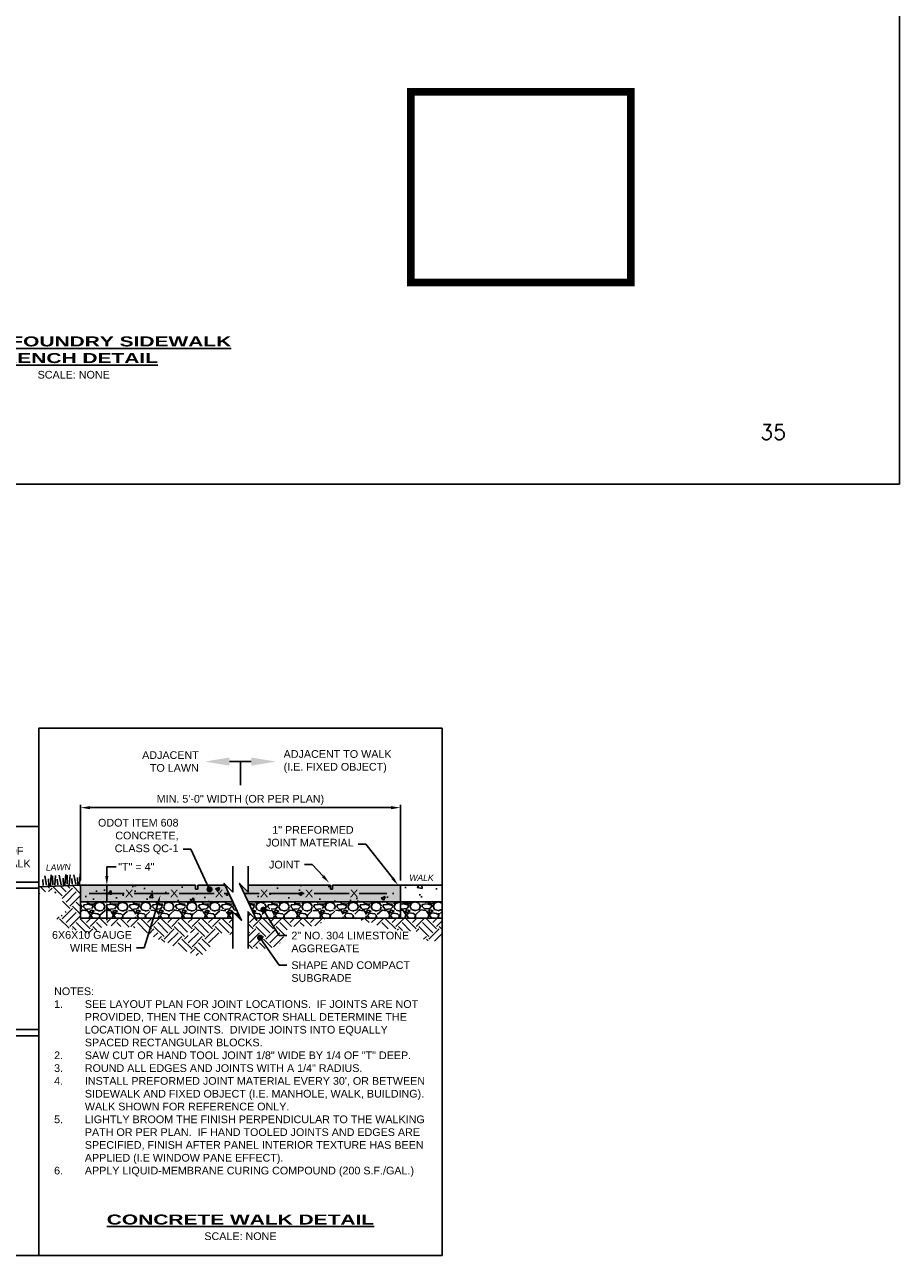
# Paper-space layout 'TRENCH DETAIL' of a CAD drawing. Extents: x 0 to 61, y -10 to 22.
# Tile 3 of 4: x 22.6 to 34, y -10 to 6. Entities that reach past the tile are written whole.
import ezdxf
from ezdxf import colors
from ezdxf.entities.mleader import LeaderData, LeaderLine
from ezdxf.enums import TextEntityAlignment as Align
from ezdxf.math import Vec2, Vec3

# ---------------------------------------------------------------- set-up
doc = ezdxf.new("R2010")
doc.units = 0
doc.header["$MEASUREMENT"] = 0
for name, color, linetype in [('_Xref', 7, 'Continuous'), ('C_P-AN-Text-Titles', 1, 'Continuous'), ('G_P-AN-Hatch-Line-1', 250, 'Continuous'), ('G_P-AN-Hatch-Line-4', 7, 'Continuous'), ('G_P-AN-Hatch-Solid-10', 228, 'Continuous'), ('G_P-AN-Hatch-Solid-20', 249, 'Continuous'), ('G_P-AN-Line-1', 8, 'Continuous'), ('G_P-AN-Line-5', 1, 'Continuous'), ('G_P-AN-Line-7', 3, 'Continuous'), ('G_P-AN-Match-Line', 3, 'Continuous'), ('G_P-AN-Text-Dim', 7, 'Continuous'), ('G_P-AN-Text-Titles', 1, 'Continuous'), ('PROPPAVT', 14, 'Continuous')]:
    doc.layers.add(name, color=color, linetype=linetype)
doc.styles.add('CT_P-Dim', font='arial.ttf')
doc.styles.add('CT_P-Text', font='arial.ttf')
doc.styles.add('CT_Title', font='arialbd.ttf', dxfattribs={"width": 1.5})
doc.styles.add('CT_X-Dim', font='ariali.ttf')
doc.styles.get("Standard").update_dxf_attribs({"font": 'simplex.shx'})
doc.dimstyles.new('CT_P-Dim-Eng', dxfattribs={"dimtxt": 0.1, "dimasz": 0.12, "dimexe": 0.035, "dimexo": 0.06, "dimgap": 0.035, "dimtad": 1, "dimdsep": 46, "dimtxsty": 'CT_P-Dim', "dimcen": 0, "dimclrd": 256, "dimclre": 256, "dimclrt": 256, "dimaunit": 1, "dimadec": 6, "dimazin": 0, "dimtfac": 0.75, "dimtix": 1, "dimtmove": 1, "dimatfit": 0, "dimfxl": 1, "dimtolj": 1, "dimtzin": 0, "dimlwd": -1, "dimlwe": -1, "dimarcsym": 0})
pattern_1 = [(45, (211690.93397, 244893.78179), (3e-17, 0.26516504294), [0.1875, -0.1875]), (45, (211690.88425, 244893.8315), (3e-17, 0.26516504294), [0.1875, -0.1875]), (45, (211690.83454, 244893.88122), (3e-17, 0.26516504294), [0.1875, -0.1875]), (135, (211690.83454, 244893.91437), (-0.26516504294, 6e-17), [0.1875, -0.1875]), (135, (211690.88425, 244893.96409), (-0.26516504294, 6e-17), [0.1875, -0.1875]), (135, (211690.93397, 244894.0138), (-0.26516504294, 6e-17), [0.1875, -0.1875])]

# ---------------------------------------------------------------- blocks, each defined once
blk = doc.blocks.new('_Dot')
at = {"color": 0, "linetype": 'ByBlock', "lineweight": -2}
blk.add_line((-0.5, 0), (-1, 0), dxfattribs=at)
at = {"color": 0, "linetype": 'ByBlock', "const_width": 0.5}
blk.add_lwpolyline([(-0.25, 0, 1), (0.25, 0, 1)], format="xyb", close=True, dxfattribs=at)
blk = doc.blocks.new('*D361')
at = {"layer": 'G_P-AN-Text-Dim', "transparency": 16777216}
for p, q in [((23.344, -5.162), (23.344, -4.177)), ((23.464, -4.212), (27.385, -4.212)), ((27.505, -5.162), (27.505, -4.177))]:
    blk.add_line(p, q, dxfattribs=at)
for points in [[(23.464, -4.192), (23.464, -4.232), (23.344, -4.212)], [(27.385, -4.192), (27.385, -4.232), (27.505, -4.212)]]:
    blk.add_solid(points, dxfattribs=at)
at = {"layer": 'G_P-AN-Text-Dim', "transparency": 16777216, "insert": (25.424, -4.112), "char_height": 0.1, "attachment_point": 5, "style": 'CT_P-Dim'}
blk.add_mtext('\\A1;MIN. 5\'-0" WIDTH (OR PER PLAN)', dxfattribs=at)
blk = doc.blocks.new('*D362')
at = {"layer": 'G_P-AN-Text-Dim', "transparency": 16777216}
for p, q in [((23.685, -5.102), (23.685, -4.982)), ((23.805, -4.982), (23.685, -4.982)), ((23.685, -5.222), (23.685, -5.436)), ((23.685, -5.556), (23.685, -5.676))]:
    blk.add_line(p, q, dxfattribs=at)
for points in [[(23.665, -5.102), (23.705, -5.102), (23.685, -5.222)], [(23.665, -5.556), (23.705, -5.556), (23.685, -5.436)]]:
    blk.add_solid(points, dxfattribs=at)
at = {"layer": 'G_P-AN-Text-Dim', "transparency": 16777216, "insert": (24.069, -4.982), "char_height": 0.1, "attachment_point": 5, "rotation": 0.01, "style": 'CT_P-Dim'}
blk.add_mtext('\\A1;"T" = 4"', dxfattribs=at)
blk = doc.blocks.new('*D330')
at = {"layer": 'G_P-AN-Text-Dim', "transparency": 16777216}
for p, q in [((2.145, 4.411), (2.025, 4.411)), ((2.265, 4.411), (2.345, 4.411)), ((2.465, 4.411), (2.585, 4.411))]:
    blk.add_line(p, q, dxfattribs=at)
for points in [[(2.145, 4.431), (2.145, 4.391), (2.265, 4.411)], [(2.465, 4.431), (2.465, 4.391), (2.345, 4.411)]]:
    blk.add_solid(points, dxfattribs=at)
at = {"layer": 'G_P-AN-Text-Dim', "transparency": 16777216, "insert": (2.585, 4.496), "char_height": 0.1, "attachment_point": 5, "style": 'CT_P-Dim'}
blk.add_mtext('\\A1;2"', dxfattribs=at)
blk = doc.blocks.new('*D329')
at = {"layer": 'G_P-AN-Text-Dim', "transparency": 16777216}
for p, q in [((1.892, 5.101), (2.012, 5.101)), ((2.012, 4.981), (2.012, 5.101)), ((2.012, 4.781), (2.012, 4.861)), ((2.012, 4.661), (2.012, 4.541))]:
    blk.add_line(p, q, dxfattribs=at)
for points in [[(1.992, 4.981), (2.032, 4.981), (2.012, 4.861)], [(1.992, 4.661), (2.032, 4.661), (2.012, 4.781)]]:
    blk.add_solid(points, dxfattribs=at)
at = {"layer": 'G_P-AN-Text-Dim', "transparency": 16777216, "insert": (1.798, 5.101), "char_height": 0.1, "attachment_point": 5, "rotation": 0.01, "style": 'CT_P-Dim'}
blk.add_mtext('\\A1;2"', dxfattribs=at)
blk = doc.blocks.new('*D331')
at = {"layer": 'G_P-AN-Text-Dim', "transparency": 16777216}
for p, q in [((4.065, 4.411), (3.945, 4.411)), ((4.185, 4.411), (4.265, 4.411)), ((4.385, 4.411), (4.505, 4.411))]:
    blk.add_line(p, q, dxfattribs=at)
for points in [[(4.065, 4.431), (4.065, 4.391), (4.185, 4.411)], [(4.385, 4.431), (4.385, 4.391), (4.265, 4.411)]]:
    blk.add_solid(points, dxfattribs=at)
at = {"layer": 'G_P-AN-Text-Dim', "transparency": 16777216, "insert": (3.945, 4.496), "char_height": 0.1, "attachment_point": 5, "style": 'CT_P-Dim'}
blk.add_mtext('\\A1;2"', dxfattribs=at)
blk = doc.blocks.new('*D332')
at = {"layer": 'G_P-AN-Text-Dim', "transparency": 16777216}
for p, q in [((2.065, 4.135), (1.945, 4.135)), ((2.185, 4.135), (2.345, 4.135)), ((2.465, 4.135), (2.585, 4.135))]:
    blk.add_line(p, q, dxfattribs=at)
for points in [[(2.065, 4.155), (2.065, 4.115), (2.185, 4.135)], [(2.465, 4.155), (2.465, 4.115), (2.345, 4.135)]]:
    blk.add_solid(points, dxfattribs=at)
at = {"layer": 'G_P-AN-Text-Dim', "transparency": 16777216, "insert": (2.585, 4.22), "char_height": 0.1, "attachment_point": 5, "style": 'CT_P-Dim'}
blk.add_mtext('\\A1;4"', dxfattribs=at)
blk = doc.blocks.new('A$C787de0b5')
at = {"layer": 'G_P-AN-Hatch-Line-1'}
h = blk.add_hatch(dxfattribs=at)
h.set_pattern_fill('ANSI31', color=256, scale=0.6, angle=45)
h.set_pattern_definition([(90, (3e-14, -5.71368), (-0.075, 0), [])])
h.paths.add_polyline_path([(4.185, -0.803), (2.345, -0.803), (2.345, -2.643), (4.185, -2.643)])
h.paths.add_polyline_path([(2.185, -0.803), (0.345, -0.803), (0.345, -2.643), (2.185, -2.643)])
h.paths.add_polyline_path([(1.574, -2.392, -1), (1.545, -2.352, -1)], flags=16)
h.paths.add_polyline_path([(2.498, -1.192), (2.675, -1.192), (2.675, -0.986), (2.498, -0.986)], flags=24)
h.paths.add_polyline_path([(3.858, -1.192), (4.035, -1.192), (4.035, -0.986), (3.858, -0.986)], flags=24)
h.paths.add_polyline_path([(2.499, -1.468), (2.676, -1.468), (2.676, -1.262), (2.499, -1.262)], flags=24)
at = {"layer": 'G_P-AN-Hatch-Solid-10'}
h = blk.add_hatch(color=256, dxfattribs=at)
h.dxf.hatch_style = 1
h.paths.add_polyline_path([(2.185, -0.803), (0.345, -0.803), (0.345, -2.643), (2.185, -2.643)])
h.paths.add_polyline_path([(4.185, -0.803), (2.345, -0.803), (2.345, -2.643), (4.185, -2.643)])
at = {"layer": 'G_P-AN-Hatch-Solid-20'}
h = blk.add_hatch(color=256, dxfattribs=at)
h.dxf.hatch_style = 1
h.paths.add_polyline_path([(2.265, -0.723), (0.265, -0.723), (0.265, -2.723), (2.265, -2.723)])
h.paths.add_polyline_path([(2.185, -0.803), (2.185, -2.643), (0.345, -2.643), (0.345, -0.803)], flags=16)
h.paths.add_polyline_path([(4.265, -0.723), (2.265, -0.723), (2.265, -2.723), (4.265, -2.723)])
h.paths.add_polyline_path([(2.345, -0.803), (4.185, -0.803), (4.185, -2.643), (2.345, -2.643)], flags=16)
at = {"layer": 'G_P-AN-Line-1'}
for points in [[(0, -0.723), (0.265, -0.723)], [(4.265, -0.723), (5.25, -0.723)], [(0, -2.643), (0.185, -2.643), (0.185, -0.803), (0, -0.803)], [(5.25, -0.803), (4.345, -0.803), (4.345, -2.643), (5.25, -2.643)], [(0, -2.723), (0.265, -2.723)], [(4.265, -2.723), (5.25, -2.723)]]:
    blk.add_lwpolyline(points, dxfattribs=at)
at = {"layer": 'G_P-AN-Line-5'}
for points in [[(0.265, -0.723), (4.265, -0.723)], [(0.265, -0.723), (0.265, -2.723)], [(2.265, -0.723), (2.265, -2.723)], [(4.265, -0.723), (4.265, -2.723)], [(0.265, -2.723), (4.265, -2.723)]]:
    blk.add_lwpolyline(points, dxfattribs=at)
for points in [[(2.185, -0.803), (0.345, -0.803), (0.345, -2.643), (2.185, -2.643)], [(4.185, -0.803), (2.345, -0.803), (2.345, -2.643), (4.185, -2.643)]]:
    blk.add_lwpolyline(points, close=True, dxfattribs=at)
at = {"layer": 'G_P-AN-Line-7', "flags": 128}
blk.add_lwpolyline([(5.25, 0), (0, 0), (0, -5.583), (5.25, -5.583)], close=True, dxfattribs=at)
at = {"layer": 'G_P-AN-Text-Dim', "style": 'CT_P-Text'}
blk.add_text('SCALE: NONE', height=0.1, dxfattribs=at).set_placement((2.625, -5.383), align=Align.CENTER)
at = {"layer": 'G_P-AN-Text-Dim', "insert": (0.2, -3.375), "char_height": 0.1, "width": 4.85, "attachment_point": 1, "style": 'CT_P-Text'}
blk.add_mtext('\\pxi-4,l4,a0.5;NOTES:\\P\\pt4;1.^ITHIS DETAIL IS FOR REFERENCE AND DIMENSION CONTROL ONLY; SEE LAYOUT PLAN FOR LOCATIONS.\\P2.^IHAND TOOLED JOINTS AND EDGES SHALL BE APPLIED AFTER PANEL INTERIOR TEXTURE HAS BEEN APPLIED TO CREATE A "WINDOW PANE" EFFECT AROUND EACH PANEL.\\P3.^ITOOLED EDGE SHALL BE 2" WIDTH EACH SIDE OF JOINT.', dxfattribs=at)
at = {"layer": 'G_P-AN-Text-Titles', "insert": (2.625, -5.183), "char_height": 0.13, "width": 4.68443, "attachment_point": 8, "style": 'CT_Title'}
blk.add_mtext('{\\LCONCRETE SIDEWALK\\PJOINT AND FINISH DETAIL}', dxfattribs=at)
at = {"layer": 'G_P-AN-Text-Dim'}
dim = blk.add_linear_dim(base=(2.012, -0.723), p1=(2.012, -0.803), p2=(2.012, -0.723), angle=90, text='2"', dimstyle='CT_P-Dim-Eng', override={"dimpost": "'", "dimse1": 1, "dimse2": 1}, dxfattribs=at)
dim.commit()
dim.dimension.update_dxf_attribs({"geometry": '*D329', "text_midpoint": (1.864, -0.483), "dimtype": 128, "text_rotation": 0.01, "insert": (0, -5.583)})
for base, p1, p2, text, picture, middle in [((2.345, -1.173), (2.265, -1.173), (2.345, -1.173), '2"', '*D330', (2.585, -1.173)), ((4.265, -1.173), (4.185, -1.173), (4.265, -1.173), '2"', '*D331', (3.945, -1.173)), ((2.345, -1.448), (2.185, -1.448), (2.345, -1.448), '4"', '*D332', (2.585, -1.448))]:
    dim = blk.add_linear_dim(base=base, p1=p1, p2=p2, text=text, dimstyle='CT_P-Dim-Eng', override={"dimpost": "'", "dimse1": 1, "dimse2": 1}, dxfattribs=at)
    dim.commit()
    dim.dimension.update_dxf_attribs({"geometry": picture, "text_midpoint": middle, "dimtype": 128, "insert": (0, -5.583)})
ml = blk.add_multileader_mtext('Standard', dxfattribs=at)
ml.set_content('HAND TOOLED JOINT (TYP.)', color=256, style='CT_P-Text')
ml.set_leader_properties(color=256)
ml.build(insert=Vec2(0, 0))
ml.multileader.update_dxf_attribs({"text_right_attachment_type": 3, "dogleg_length": 0.1, "arrow_head_size": 0.12})
ctx = ml.context
ctx.base_point, ctx.char_height, ctx.arrow_head_size, ctx.landing_gap_size, ctx.plane_origin = Vec3(2.605, -0.317), 0.1, 0.12, 0.05, Vec3(2.169, -0.395)
ctx.right_attachment = 3
notes = []
notes.append((ctx, [(0, (1, 1, 0), (2.505, -0.317), (1, 0), 0.1, [(0, [(2.265, -0.723)], 0, [])])]))
ctx.mtext.insert, ctx.mtext.width, ctx.mtext.flow_direction = Vec3(2.655, -0.252), 1.15428, 5
ml = blk.add_multileader_mtext('Standard', dxfattribs=at)
ml.set_content('EDGE OF SIDEWALK', color=256, style='CT_P-Text')
ml.set_leader_properties(color=256)
ml.build(insert=Vec2(0, 0))
ml.multileader.update_dxf_attribs({"text_right_attachment_type": 3, "dogleg_length": 0.1, "arrow_head_size": 0.12})
ctx = ml.context
ctx.base_point, ctx.char_height, ctx.arrow_head_size, ctx.landing_gap_size, ctx.plane_origin = Vec3(4.373, -0.317), 0.1, 0.12, 0.05, Vec3(2.905, 1.079)
ctx.right_attachment = 3
notes.append((ctx, [(0, (1, 1, 0), (4.273, -0.317), (1, 0), 0.1, [(1, [(4.06, -0.723)], 0, [])])]))
ctx.mtext.insert, ctx.mtext.width, ctx.mtext.defined_height, ctx.mtext.flow_direction = Vec3(4.423, -0.267), 0.89847, 0.257, 5
ml = blk.add_multileader_mtext('Standard', dxfattribs=at)
ml.set_content('LIGHT BROOM FINISH PERPENDICULAR TO THE WALKING PATH OR PER PLAN', color=256, style='CT_P-Text')
ml.set_leader_properties(color=256)
ml.set_arrow_properties(name='DOT')
ml.build(insert=Vec2(0, 0))
ml.multileader.update_dxf_attribs({"text_right_attachment_type": 3, "dogleg_length": 0.1, "arrow_head_size": 0.1})
ctx = ml.context
ctx.base_point, ctx.char_height, ctx.arrow_head_size, ctx.landing_gap_size, ctx.plane_origin = Vec3(2.08, -2.95), 0.1, 0.1, 0.05, Vec3(0.813, -1.781)
ctx.right_attachment = 3
notes.append((ctx, [(0, (1, 1, 0), (1.98, -2.95), (1, 0), 0.1, [(0, [(1.56, -2.372)], 0, [])])]))
ctx.mtext.insert, ctx.mtext.width, ctx.mtext.flow_direction = Vec3(2.13, -2.899), 2.73303, 5
for ctx, leaders in notes:
    for number, flags, end, landing, length, lines in leaders:
        leader = LeaderData()
        leader.index, (leader.has_last_leader_line, leader.has_dogleg_vector, leader.attachment_direction) = number, flags
        leader.last_leader_point, leader.dogleg_vector, leader.dogleg_length = Vec3(end), Vec3(landing), length
        for number, points, colour, breaks in lines:
            line = LeaderLine()
            line.index, line.vertices, line.color, line.breaks = number, Vec3.list(points), colors.encode_raw_color(colour), breaks
            leader.lines.append(line)
        ctx.leaders.append(leader)

psp = doc.layouts.new('TRENCH DETAIL')

# ---------------------------------------------------------------- hatches: boundary and pattern name
at = {"layer": 'G_P-AN-Hatch-Line-1'}
h = psp.add_hatch(dxfattribs=at)
h.set_pattern_fill('EARTH', color=256, scale=0.75, angle=45, style=0)
h.set_pattern_definition(pattern_1)
h.paths.add_polyline_path([(24.29, -5.65), (23.344, -5.65), (23.344, -5.222), (22.799, -5.242), (22.799, -5.339), (22.908, -5.301), (23.087, -5.343), (23.144, -5.575), (23.031, -5.656), (23.077, -5.747), (23.481, -5.863), (23.66, -5.743), (24.05, -5.775), (24.225, -5.862)])
h.paths.add_polyline_path([(22.863, -6.111), (24.037, -6.111), (24.037, -5.794), (22.863, -5.794)], flags=9)
h = psp.add_hatch(dxfattribs=at)
h.set_pattern_fill('AR-CONC', color=256, scale=0.075, style=0)
h.set_pattern_definition([(50, (29.1189, -10.65565), (0.537945, -0.047064), [0.05625, -0.61875]), (355, (29.1189, -10.65565), (-0.104064, 0.564144), [0.045, -0.495]), (100.451, (29.16375, -10.6596), (0.43388, 0.51708), [0.047805, -0.525857]), (46.184, (29.1189, -10.50565), (0.80043, -0.12414), [0.08437, -0.92812]), (96.636, (29.1856, -10.516), (0.701, 0.73059), [0.07171, -0.78879]), (351.184, (29.1189, -10.50565), (0.701, 0.73059), [0.0675, -0.7425]), (21, (29.1939, -10.54315), (0.44768, -0.301964), [0.05625, -0.61875]), (326, (29.1939, -10.54315), (0.182486, 0.54386), [0.045, -0.495]), (71.451, (29.23123, -10.5683), (0.630167, 0.2419), [0.047805, -0.525857]), (37.5, (29.11892, -10.65565), (0.00912, 0.2496704), [0, -0.489, 0, -0.5025, 0, -0.496875]), (7.5, (29.11892, -10.65565), (0.197302, 0.295809), [0, -0.2865, 0, -0.47775, 0, -0.189375]), (327.5, (28.95167, -10.65565), (0.400367, -0.016916), [0, -0.1875, 0, -0.585, 0, -0.77625]), (317.5, (28.87667, -10.65565), (0.43739, 0.075079), [0, -0.24375, 0, -0.3885, 0, -0.55125])])
h.paths.add_polyline_path([(28.049, -5.222), (27.505, -5.222), (27.505, -5.436), (28.049, -5.436)])
h = psp.add_hatch(dxfattribs=at)
h.set_pattern_fill('GRAVEL', color=256, scale=0.3, style=0)
h.set_pattern_definition([(228.0128, (22.81411, -12.697097), (-2.4, -2.7), [0.040361, -3.9957264]), (184.96974, (22.787111, -12.727097), (3.6, 0.3), [0.0692604, -6.8567774]), (132.51045, (22.71811, -12.733097), (3, -3.3), [0.0488364, -4.83481]), (267.27369, (22.601111, -12.808097), (0.3, 6), [0.0630714, -6.2440674]), (292.83365, (22.598111, -12.871097), (-1.5, 3.6), [0.0618465, -6.122812]), (357.27369, (22.622111, -12.928097), (-6, 0.3), [0.0630714, -6.2440674]), (37.69424, (22.685111, -12.931097), (-3.9, -3), [0.0834087, -8.2574546]), (72.25533, (22.751111, -12.880097), (2.1, 6.6), [0.0787464, -7.7958964]), (121.42957, (22.775111, -12.805097), (-2.4, 3.9), [0.063285, -6.265222]), (175.23636, (22.74211, -12.751097), (3.3, -0.3), [0.0722496, -3.540229]), (222.39744, (22.670111, -12.745097), (-3.6, -3.3), [0.0934344, -9.2500125]), (138.81407, (22.89811, -12.811097), (-2.1, 1.8), [0.03189, -3.1571534]), (171.46923, (22.874111, -12.790097), (3.9, -0.6), [0.060671, -6.0064534]), (225, (22.81411, -12.7811), (-3e-17, -0.3), [0.042426, -0.381838]), (203.1986, (22.79311, -12.745097), (1.5, 0.6), [0.0228474, -2.2618845]), (291.8014, (22.77211, -12.7541), (-0.3, 0.9), [0.032311, -1.5832385]), (30.96376, (22.78411, -12.784097), (0.9, 0.6), [0.052479, -1.696807]), (161.565, (22.82911, -12.7571), (0.6, -0.3), [0.037947, -0.910736]), (16.38954, (22.59811, -12.754097), (3, 0.9), [0.05316, -5.2628535]), (70.34618, (22.64911, -12.739097), (-1.2, -3.3), [0.044598, -4.415222]), (293.1986, (22.82911, -12.697097), (-0.6, 1.5), [0.0456945, -2.2390374]), (343.61046, (22.84711, -12.739097), (-3, 0.9), [0.05316, -5.2628535]), (339.44395, (22.59811, -12.940097), (-1.5, 0.6), [0.051264, -2.511937]), (294.77514, (22.64611, -12.958097), (-1.5, 3.3), [0.0429534, -4.252393]), (66.8014, (22.83211, -12.997097), (0.6, 1.5), [0.0456945, -2.2390374]), (17.35402, (22.85011, -12.955097), (-3.9, -1.2), [0.050289, -4.978627]), (69.44395, (22.68511, -12.997097), (-0.6, -1.5), [0.025632, -2.537569]), (101.3099, (22.81411, -12.9971), (-0.3, 1.2), [0.015297, -1.514409]), (165.9638, (22.81111, -12.9821), (0.9, -0.3), [0.0618465, -1.175085]), (186.009, (22.75111, -12.967097), (3, 0.3), [0.057315, -5.674177]), (303.6901, (22.78411, -12.8111), (-0.3, 0.6), [0.043267, -1.038399]), (353.15723, (22.808111, -12.847097), (5.1, -0.6), [0.075538, -7.478269]), (60.9454, (22.88311, -12.856097), (-1.2, -2.1), [0.030887, -3.057802]), (90, (22.8981, -12.8291), (-0.3, 0.3), [0.018, -0.282]), (120.25644, (22.74511, -12.958097), (1.2, -2.1), [0.041677, -4.126056]), (48.0128, (22.72411, -12.922097), (2.4, 2.7), [0.0807216, -3.9553656]), (0, (22.7781, -12.8621), (0.3, 0.3), [0.078, -0.222]), (325.30485, (22.85611, -12.862097), (3, -2.1), [0.047434, -4.695982]), (254.0546, (22.89511, -12.889097), (-0.3, -1.2), [0.043681, -2.140352]), (207.64598, (22.883111, -12.931097), (-5.7, -3), [0.0711195, -7.040842]), (175.42608, (22.820111, -12.964097), (-3.9, 0.3), [0.0752397, -7.448722])])
h.paths.add_polyline_path([(28.049, -5.65), (28.049, -5.436), (27.505, -5.436), (27.505, -5.65)])
h = psp.add_hatch(dxfattribs=at)
h.set_pattern_fill('EARTH', color=256, scale=0.75, angle=45, style=0)
h.set_pattern_definition(pattern_1)
h.paths.add_polyline_path([(26.535, -5.65), (25.908, -5.65), (25.927, -5.877), (25.994, -5.877), (26.056, -5.761), (26.442, -5.751)])
h.paths.add_polyline_path([(25.908, -5.65), (25.751, -5.65), (25.854, -6.031), (25.94, -5.979), (25.994, -5.877), (25.927, -5.877)])
h.paths.add_polyline_path([(25.524, -6.047), (25.719, -6.047), (25.854, -6.031), (25.751, -5.65), (25.622, -5.65), (25.636, -5.68), (25.524, -5.567)])
h = psp.add_hatch(dxfattribs=at)
h.set_pattern_fill('EARTH', color=256, scale=0.75, angle=45, style=0)
h.set_pattern_definition(pattern_1)
h.paths.add_polyline_path([(25.324, -5.65), (24.29, -5.65), (24.225, -5.862), (24.406, -5.951), (24.895, -6.158), (25.081, -5.972), (25.211, -5.814), (25.324, -5.888)])
h.paths.add_polyline_path([(24.734, -5.869, -1), (24.768, -5.832, -1)], flags=16)
h = psp.add_hatch(dxfattribs=at)
h.set_pattern_fill('EARTH', color=256, scale=0.75, angle=45, style=0)
h.set_pattern_definition(pattern_1)
h.paths.add_polyline_path([(27.806, -5.828), (27.809, -5.943), (28.049, -5.956), (28.049, -5.65), (26.901, -5.65), (27.082, -5.702), (27.385, -5.802)])
at = {"layer": 'G_P-AN-Hatch-Line-4'}
h = psp.add_hatch(dxfattribs=at)
h.set_pattern_fill('AR-CONC', color=256, scale=0.075, style=0)
h.set_pattern_definition([(50, (22.4691, -12.9971), (0.537945, -0.047064), [0.05625, -0.61875]), (355, (22.4691, -12.9971), (-0.104064, 0.564144), [0.045, -0.495]), (100.4514, (22.51394, -13.001), (0.433882, 0.51708), [0.047805, -0.525857]), (46.184, (22.4691, -12.8471), (0.80043, -0.12414), [0.084375, -0.928125]), (96.636, (22.5358, -12.85744), (0.700996, 0.73059), [0.07171, -0.788785]), (351.184, (22.4691, -12.8471), (0.701, 0.73059), [0.0675, -0.7425]), (21, (22.5441, -12.8846), (0.44768, -0.301964), [0.05625, -0.61875]), (326, (22.5441, -12.8846), (0.182486, 0.543863), [0.045, -0.495]), (71.4514, (22.5814, -12.90976), (0.630167, 0.241898), [0.047805, -0.525857]), (37.5, (22.46912, -12.9971), (0.00912, 0.2496704), [0, -0.489, 0, -0.5025, 0, -0.496875]), (7.5, (22.46912, -12.9971), (0.197302, 0.295809), [0, -0.2865, 0, -0.47775, 0, -0.189375]), (327.5, (22.30187, -12.9971), (0.400367, -0.016916), [0, -0.1875, 0, -0.585, 0, -0.77625]), (317.5, (22.22687, -12.9971), (0.43739, 0.075079), [0, -0.24375, 0, -0.3885, 0, -0.55125])])
h.paths.add_polyline_path([(25.222, -5.222), (24.868, -5.222), (24.868, -5.275), (24.841, -5.275), (24.841, -5.222), (23.344, -5.222), (23.344, -5.436), (25.322, -5.436)])
h.paths.add_polyline_path([(27.505, -5.222), (26.623, -5.222), (26.623, -5.275), (26.597, -5.275), (26.597, -5.222), (25.524, -5.222), (25.524, -5.312), (25.412, -5.199), (25.522, -5.436), (27.505, -5.436)])
h = psp.add_hatch(dxfattribs=at)
h.set_pattern_fill('GRAVEL', color=256, scale=0.3, style=0)
h.set_pattern_definition([(228.0128, (29.205926, -10.00208), (-2.4, -2.7), [0.040361, -3.9957264]), (184.96974, (29.178926, -10.03208), (3.6, 0.3), [0.0692604, -6.8567774]), (132.51045, (29.109926, -10.03808), (3, -3.3), [0.0488364, -4.83481]), (267.2737, (28.992926, -10.11308), (0.3, 6), [0.0630714, -6.2440674]), (292.83365, (28.989926, -10.17608), (-1.5, 3.6), [0.0618465, -6.122812]), (357.2737, (29.013926, -10.23308), (-6, 0.3), [0.0630714, -6.2440674]), (37.69424, (29.076926, -10.23608), (-3.9, -3), [0.0834087, -8.2574546]), (72.25533, (29.142926, -10.18508), (2.1, 6.6), [0.0787464, -7.7958964]), (121.42957, (29.166926, -10.11008), (-2.4, 3.9), [0.063285, -6.265222]), (175.23636, (29.133926, -10.05608), (3.3, -0.3), [0.07225, -3.540229]), (222.39744, (29.061926, -10.05008), (-3.6, -3.3), [0.0934344, -9.2500125]), (138.81407, (29.289926, -10.11608), (-2.1, 1.8), [0.03189, -3.1571534]), (171.46923, (29.265926, -10.09508), (3.9, -0.6), [0.060671, -6.0064534]), (225, (29.20593, -10.08608), (-3e-17, -0.3), [0.042426, -0.381838]), (203.1986, (29.184926, -10.05008), (1.5, 0.6), [0.022847, -2.2618845]), (291.8014, (29.163926, -10.05908), (-0.3, 0.9), [0.032311, -1.583239]), (30.96376, (29.175926, -10.08908), (0.9, 0.6), [0.052479, -1.696807]), (161.565, (29.22093, -10.06208), (0.6, -0.3), [0.037947, -0.910736]), (16.38954, (28.989926, -10.05908), (3, 0.9), [0.05316, -5.2628535]), (70.34618, (29.040926, -10.04408), (-1.2, -3.3), [0.044598, -4.415222]), (293.1986, (29.220926, -10.00208), (-0.6, 1.5), [0.0456945, -2.239037]), (343.61046, (29.238926, -10.04408), (-3, 0.9), [0.05316, -5.2628535]), (339.44395, (28.989926, -10.24508), (-1.5, 0.6), [0.051264, -2.511937]), (294.77514, (29.037926, -10.26308), (-1.5, 3.3), [0.0429534, -4.252393]), (66.8014, (29.223926, -10.30208), (0.6, 1.5), [0.0456945, -2.239037]), (17.35402, (29.241926, -10.26008), (-3.9, -1.2), [0.050289, -4.978627]), (69.44395, (29.076926, -10.30208), (-0.6, -1.5), [0.025632, -2.537569]), (101.3099, (29.205926, -10.30208), (-0.3, 1.2), [0.015297, -1.514409]), (165.9638, (29.202926, -10.28708), (0.9, -0.3), [0.061846, -1.175085]), (186.009, (29.142926, -10.27208), (3, 0.3), [0.057315, -5.674177]), (303.6901, (29.17593, -10.11608), (-0.3, 0.6), [0.043267, -1.038399]), (353.15723, (29.199926, -10.15208), (5.1, -0.6), [0.075538, -7.478269]), (60.9454, (29.274926, -10.16108), (-1.2, -2.1), [0.030887, -3.057802]), (90, (29.28993, -10.13408), (-0.3, 0.3), [0.018, -0.282]), (120.25644, (29.136926, -10.26308), (1.2, -2.1), [0.041677, -4.126056]), (48.0128, (29.115926, -10.22708), (2.4, 2.7), [0.0807216, -3.955366]), (0, (29.16993, -10.16708), (0.3, 0.3), [0.078, -0.222]), (325.30485, (29.247926, -10.16708), (3, -2.1), [0.047434, -4.695982]), (254.0546, (29.286926, -10.19408), (-0.3, -1.2), [0.043681, -2.140352]), (207.64598, (29.274926, -10.23608), (-5.7, -3), [0.0711195, -7.040842]), (175.42608, (29.211926, -10.26908), (-3.9, 0.3), [0.0752397, -7.448722])])
h.paths.add_polyline_path([(25.322, -5.436), (23.344, -5.436), (23.344, -5.65), (25.324, -5.65), (25.324, -5.567), (25.424, -5.668), (25.424, -5.654)])
h.paths.add_polyline_path([(27.505, -5.436), (25.522, -5.436), (25.524, -5.44), (25.622, -5.65), (27.505, -5.65)])
at = {"layer": 'G_P-AN-Hatch-Solid-10'}
h = psp.add_hatch(color=256, dxfattribs=at)
h.dxf.hatch_style = 1
h.paths.add_polyline_path([(25.222, -5.222), (24.868, -5.222), (24.868, -5.275), (24.841, -5.275), (24.841, -5.222), (23.344, -5.222), (23.344, -5.436), (25.322, -5.436)])
h.paths.add_polyline_path([(27.505, -5.222), (26.623, -5.222), (26.623, -5.275), (26.597, -5.275), (26.597, -5.222), (25.524, -5.222), (25.524, -5.312), (25.412, -5.199), (25.522, -5.436), (27.505, -5.436)])
at = {"layer": 'G_P-AN-Line-5'}
psp.add_hatch(color=256, dxfattribs=at).paths.add_polyline_path([(27.449, -5.436), (27.505, -5.436), (27.505, -5.222), (27.449, -5.222)])

# ---------------------------------------------------------------- linework, layer by layer
at = {"layer": 'G_P-AN-Hatch-Line-1'}
for p, q in [((22.878, -5.099), (22.902, -5.223)), ((22.962, -5.088), (22.951, -5.225)), ((22.978, -5.099), (22.983, -5.216)), ((23.018, -5.094), (23.007, -5.223)), ((23.066, -5.092), (23.091, -5.216)), ((23.15, -5.081), (23.139, -5.218)), ((23.167, -5.092), (23.171, -5.209)), ((23.207, -5.087), (23.196, -5.216)), ((23.255, -5.085), (23.28, -5.209)), ((23.305, -5.123), (23.308, -5.212)), ((23.339, -5.074), (23.328, -5.211)), ((23.344, -5.222), (22.799, -5.242)), ((22.851, -5.148), (22.858, -5.224)), ((22.927, -5.137), (22.931, -5.226)), ((23.04, -5.141), (23.047, -5.217)), ((23.116, -5.13), (23.119, -5.219)), ((23.229, -5.134), (23.236, -5.21)), ((28.049, -5.222), (27.505, -5.222)), ((28.049, -5.436), (27.505, -5.436)), ((27.505, -5.65), (28.049, -5.65))]:
    psp.add_line(p, q, dxfattribs=at)
for points in [[(25.324, -6.047), (25.324, -5.567), (25.324, -5.567), (25.436, -5.68), (25.324, -5.44), (25.212, -5.199), (25.324, -5.312), (25.324, -4.973)], [(25.524, -6.047), (25.524, -5.567), (25.524, -5.567), (25.636, -5.68), (25.524, -5.44), (25.412, -5.199), (25.524, -5.312), (25.524, -4.973)]]:
    psp.add_lwpolyline(points, dxfattribs=at)
at = {"layer": 'G_P-AN-Line-1', "color": 250}
psp.add_lwpolyline([(0, 0), (34, 0), (34, 22), (0, 22)], close=True, dxfattribs=at)
at = {"layer": 'G_P-AN-Line-5'}
for p, q in [((24.841, -5.222), (23.344, -5.222)), ((23.344, -5.65), (23.344, -5.222)), ((24.841, -5.275), (24.841, -5.222)), ((24.868, -5.275), (24.841, -5.275)), ((25.222, -5.222), (24.868, -5.222)), ((24.868, -5.275), (24.868, -5.222)), ((26.597, -5.222), (25.524, -5.222)), ((26.597, -5.275), (26.597, -5.222)), ((26.623, -5.275), (26.597, -5.275)), ((27.505, -5.222), (26.623, -5.222)), ((26.623, -5.275), (26.623, -5.222)), ((27.505, -5.65), (27.505, -5.222)), ((25.322, -5.436), (23.344, -5.436)), ((23.456, -5.329), (23.911, -5.329)), ((24.041, -5.329), (24.497, -5.329)), ((24.627, -5.329), (25.082, -5.329)), ((25.212, -5.329), (25.272, -5.329)), ((25.472, -5.329), (25.667, -5.329)), ((27.505, -5.436), (25.522, -5.436)), ((25.797, -5.329), (26.252, -5.329)), ((26.382, -5.329), (26.838, -5.329)), ((26.968, -5.329), (27.328, -5.329)), ((23.344, -5.65), (25.324, -5.65)), ((25.622, -5.65), (27.505, -5.65))]:
    psp.add_line(p, q, dxfattribs=at)
at = {"layer": 'G_P-AN-Line-7', "flags": 128}
psp.add_lwpolyline([(28.049, -3.179), (22.799, -3.179), (22.799, -10.04), (28.049, -10.04)], close=True, dxfattribs=at)
at = {"layer": 'G_P-AN-Match-Line'}
psp.add_line((25.424, -3.919), (25.424, -3.612), dxfattribs=at)
psp.add_lwpolyline([(25.281, -3.612), (25.565, -3.612)], dxfattribs=at)
for points in [[(25.281, -3.666), (24.961, -3.612), (25.281, -3.559)], [(25.565, -3.666), (25.885, -3.612), (25.565, -3.559)]]:
    psp.add_solid(points, dxfattribs=at)
at = {"layer": 'PROPPAVT', "const_width": 0.1}
psp.add_lwpolyline([(27.64, 5.106), (30.503, 5.106), (30.503, 2.622), (27.64, 2.622)], close=True, dxfattribs=at)

# ---------------------------------------------------------------- block references
at = {"layer": '_Xref', "color": 3}
psp.add_blockref('A$C787de0b5', (17.549, -4.457), dxfattribs=at)

# ---------------------------------------------------------------- texts
at = {"layer": 'C_P-AN-Text-Titles'}
psp.add_text('35', height=0.1969, dxfattribs=at).set_placement((32.357, 0.577), align=Align.CENTER)
at = {"layer": 'G_P-AN-Hatch-Line-1', "insert": (23.051, -4.948), "char_height": 0.08, "width": 1.93057, "attachment_point": 2, "rotation": 2.1192, "style": 'CT_X-Dim'}
psp.add_mtext('LAWN', dxfattribs=at)
at = {"layer": 'G_P-AN-Hatch-Line-1', "insert": (27.78, -5.085), "char_height": 0.08, "width": 1.93057, "attachment_point": 2, "style": 'CT_X-Dim'}
psp.add_mtext('WALK', dxfattribs=at)
at = {"layer": 'G_P-AN-Line-5', "style": 'CT_P-Text', "width": 1.2}
for p in [(23.976, -5.329), (24.562, -5.329), (25.147, -5.329), (25.732, -5.329), (26.317, -5.329), (26.903, -5.329)]:
    psp.add_text('X', height=0.1, rotation=359.776, dxfattribs=at).set_placement(p, align=Align.MIDDLE)
at = {"layer": 'G_P-AN-Text-Dim', "style": 'CT_P-Text'}
for p in [(23.254, 1.373), (25.424, -9.84)]:
    psp.add_text('SCALE: NONE', height=0.1, dxfattribs=at).set_placement(p, align=Align.CENTER)
at = {"layer": 'G_P-AN-Text-Dim', "char_height": 0.1, "style": 'CT_P-Text'}
for s, insert, width, attachment_point in [('ADJACENT TO LAWN', (24.882, -3.612), 0.89224, 6), ('ADJACENT TO WALK (I.E. FIXED OBJECT)', (25.986, -3.612), 1.53927, 4), ('\\pxi-4,l4,a0.5;NOTES:\\P\\pt4;1.^ISEE LAYOUT PLAN FOR JOINT LOCATIONS.  IF JOINTS ARE NOT PROVIDED, THEN THE CONTRACTOR SHALL DETERMINE THE LOCATION OF ALL JOINTS.  DIVIDE JOINTS INTO EQUALLY SPACED RECTANGULAR BLOCKS.\\P2.^ISAW CUT OR HAND TOOL JOINT 1/8" WIDE BY 1/4 OF "T" DEEP.\\P3.^IROUND ALL EDGES AND JOINTS WITH A 1/4" RADIUS.\\P4.^IINSTALL PREFORMED JOINT MATERIAL EVERY 30\', OR BETWEEN SIDEWALK AND FIXED OBJECT (I.E. MANHOLE, WALK, BUILDING).  WALK SHOWN FOR REFERENCE ONLY.\\P5.^ILIGHTLY BROOM THE FINISH PERPENDICULAR TO THE WALKING PATH OR PER PLAN.  IF HAND TOOLED JOINTS AND EDGES ARE SPECIFIED, FINISH AFTER PANEL INTERIOR TEXTURE HAS BEEN APPLIED (I.E WINDOW PANE EFFECT).\\P6.^IAPPLY LIQUID-MEMBRANE CURING COMPOUND (200 S.F./GAL.)', (22.999, -6.552), 4.85, 1)]:
    psp.add_mtext(s, dxfattribs=dict(at, insert=insert, width=width, attachment_point=attachment_point))
at = {"layer": 'G_P-AN-Text-Titles', "char_height": 0.13, "attachment_point": 8, "style": 'CT_Title'}
for s, insert, width in [('{\\LNEENAH FOUNDRY SIDEWALK TRENCH DETAIL}', (23.254, 1.573), 4.68443), ('{\\LCONCRETE WALK DETAIL}', (25.424, -9.64), 4.61555)]:
    psp.add_mtext(s, dxfattribs=dict(at, insert=insert, width=width))

# ---------------------------------------------------------------- dimensions: what is measured, and where the dimension line sits
at = {"layer": 'G_P-AN-Text-Dim'}
dim = psp.add_linear_dim(base=(27.505, -4.212), p1=(23.344, -5.222), p2=(27.505, -5.222), text='MIN. 5\'-0" WIDTH (OR PER PLAN)', dimstyle='CT_P-Dim-Eng', override={"dimpost": "'", "dimse2": 0}, dxfattribs=at)
dim.commit()
dim.dimension.update_dxf_attribs({"geometry": '*D361', "text_midpoint": (25.424, -4.112)})
dim = psp.add_linear_dim(base=(23.685, -5.436), p1=(23.344, -5.222), p2=(23.344, -5.436), angle=90, text='"T" = 4"', dimstyle='CT_P-Dim-Eng', override={"dimpost": "'", "dimse1": 1, "dimse2": 1}, dxfattribs=at)
dim.commit()
dim.dimension.update_dxf_attribs({"geometry": '*D362', "text_midpoint": (23.741, -5.038), "dimtype": 160, "text_rotation": 0.01})

# ---------------------------------------------------------------- leaders
ml = psp.add_multileader_mtext('Standard', dxfattribs=at)
ml.set_content('ODOT ITEM 608 CONCRETE, CLASS QC-1', color=256, style='CT_P-Text')
ml.set_leader_properties(color=256)
ml.set_arrow_properties(name='DOT')
ml.build(insert=Vec2(0, 0))
ml.multileader.update_dxf_attribs({"text_right_attachment_type": 3, "dogleg_length": 0.1, "arrow_head_size": 0.08})
ctx = ml.context
ctx.base_point, ctx.char_height, ctx.arrow_head_size, ctx.landing_gap_size, ctx.plane_origin = Vec3(23.523, -4.412), 0.1, 0.08, 0.06, Vec3(25.594, -5.839)
ctx.right_attachment, ctx.text_align_type = 3, 2
notes = []
notes.append((ctx, [(0, (1, 1, 0), (24.778, -4.751), (-1, 0), 0.1, [(0, [(25.022, -5.275)], 0, [])])]))
ctx.mtext.insert, ctx.mtext.width, ctx.mtext.defined_height, ctx.mtext.alignment, ctx.mtext.flow_direction = Vec3(24.618, -4.358), 1.18395, 0.925, 3, 5
ml = psp.add_multileader_mtext('Standard', dxfattribs=at)
ml.set_content('1" PREFORMED JOINT MATERIAL', color=256, style='CT_P-Text')
ml.set_leader_properties(color=256)
ml.build(insert=Vec2(0, 0))
ml.multileader.update_dxf_attribs({"text_right_attachment_type": 3, "dogleg_length": 0.1, "arrow_head_size": 0.12})
ctx = ml.context
ctx.base_point, ctx.char_height, ctx.arrow_head_size, ctx.landing_gap_size, ctx.plane_origin = Vec3(25.704, -4.517), 0.1, 0.12, 0.06, Vec3(27.55, -4.893)
ctx.right_attachment, ctx.text_align_type = 3, 2
notes.append((ctx, [(0, (1, 1, 0), (27.057, -4.687), (-1, 0), 0.1, [(0, [(27.477, -5.222)], 0, [])])]))
ctx.mtext.insert, ctx.mtext.width, ctx.mtext.alignment, ctx.mtext.flow_direction = Vec3(26.897, -4.451), 1.27372, 3, 5
ml = psp.add_multileader_mtext('Standard', dxfattribs=at)
ml.set_content('JOINT', color=256, style='CT_P-Text')
ml.set_leader_properties(color=256)
ml.build(insert=Vec2(0, 0))
ml.multileader.update_dxf_attribs({"text_right_attachment_type": 3, "dogleg_length": 0.1, "arrow_head_size": 0.12})
ctx = ml.context
ctx.base_point, ctx.char_height, ctx.arrow_head_size, ctx.landing_gap_size, ctx.plane_origin = Vec3(25.742, -4.953), 0.1, 0.12, 0.06, Vec3(25.784, -4.43)
ctx.right_attachment, ctx.text_align_type = 3, 2
notes.append((ctx, [(1, (1, 1, 0), (26.359, -4.954), (-1, 0), 0.1, [(0, [(26.581, -5.192)], 0, [])])]))
ctx.mtext.insert, ctx.mtext.width, ctx.mtext.defined_height, ctx.mtext.alignment, ctx.mtext.flow_direction = Vec3(26.199, -4.904), 1.28716, 0.425, 3, 5
ml = psp.add_multileader_mtext('Standard', dxfattribs=at)
ml.set_content('{\\C256;6X6X10 GAUGE WIRE MESH}', color=256, style='CT_P-Text')
ml.set_leader_properties(color=256)
ml.build(insert=Vec2(0, 0))
ml.multileader.update_dxf_attribs({"text_right_attachment_type": 3, "dogleg_length": 0.1, "arrow_head_size": 0.12})
ctx = ml.context
ctx.base_point, ctx.char_height, ctx.arrow_head_size, ctx.landing_gap_size, ctx.plane_origin = Vec3(22.924, -5.866), 0.1, 0.12, 0.06, Vec3(23.315, -4.102)
ctx.right_attachment, ctx.text_align_type = 3, 2
notes.append((ctx, [(1, (1, 1, 0), (24.172, -6.036), (-1, 0), 0.1, [(0, [(24.383, -5.348)], 0, [])])]))
ctx.mtext.insert, ctx.mtext.width, ctx.mtext.alignment, ctx.mtext.flow_direction = Vec3(24.012, -5.819), 1.20557, 3, 5
ml = psp.add_multileader_mtext('Standard', dxfattribs=at)
ml.set_content('2" NO. 304 LIMESTONE AGGREGATE', color=256, style='CT_P-Text')
ml.set_leader_properties(color=256)
ml.set_arrow_properties(name='DOT')
ml.build(insert=Vec2(0, 0))
ml.multileader.update_dxf_attribs({"text_right_attachment_type": 3, "dogleg_length": 0.1, "arrow_head_size": 0.08})
ctx = ml.context
ctx.base_point, ctx.char_height, ctx.arrow_head_size, ctx.landing_gap_size, ctx.plane_origin = Vec3(26.027, -5.877), 0.1, 0.08, 0.06, Vec3(25.725, -4.346)
ctx.right_attachment = 3
notes.append((ctx, [(0, (1, 1, 0), (25.927, -5.877), (1, 0), 0.1, [(0, [(25.723, -5.541)], 0, [])])]))
ctx.mtext.insert, ctx.mtext.width, ctx.mtext.flow_direction = Vec3(26.087, -5.827), 2.01749, 5
ml = psp.add_multileader_mtext('Standard', dxfattribs=at)
ml.set_content('SHAPE AND COMPACT SUBGRADE', color=256, style='CT_P-Text')
ml.set_leader_properties(color=256)
ml.set_arrow_properties(name='DOT')
ml.build(insert=Vec2(0, 0))
ml.multileader.update_dxf_attribs({"text_right_attachment_type": 3, "dogleg_length": 0.1, "arrow_head_size": 0.08})
ctx = ml.context
ctx.base_point, ctx.char_height, ctx.arrow_head_size, ctx.landing_gap_size, ctx.plane_origin = Vec3(26.027, -6.263), 0.1, 0.08, 0.06, Vec3(26.067, -6.421)
ctx.right_attachment = 3
notes.append((ctx, [(0, (1, 1, 0), (25.927, -6.263), (1, 0), 0.1, [(0, [(25.68, -5.905)], 0, [])])]))
ctx.mtext.insert, ctx.mtext.width, ctx.mtext.defined_height, ctx.mtext.flow_direction = Vec3(26.087, -6.212), 1.67643, 0.342, 5
for ctx, leaders in notes:
    for number, flags, end, landing, length, lines in leaders:
        leader = LeaderData()
        leader.index, (leader.has_last_leader_line, leader.has_dogleg_vector, leader.attachment_direction) = number, flags
        leader.last_leader_point, leader.dogleg_vector, leader.dogleg_length = Vec3(end), Vec3(landing), length
        for number, points, colour, breaks in lines:
            line = LeaderLine()
            line.index, line.vertices, line.color, line.breaks = number, Vec3.list(points), colors.encode_raw_color(colour), breaks
            leader.lines.append(line)
        ctx.leaders.append(leader)

doc.saveas('drawing.dxf')
